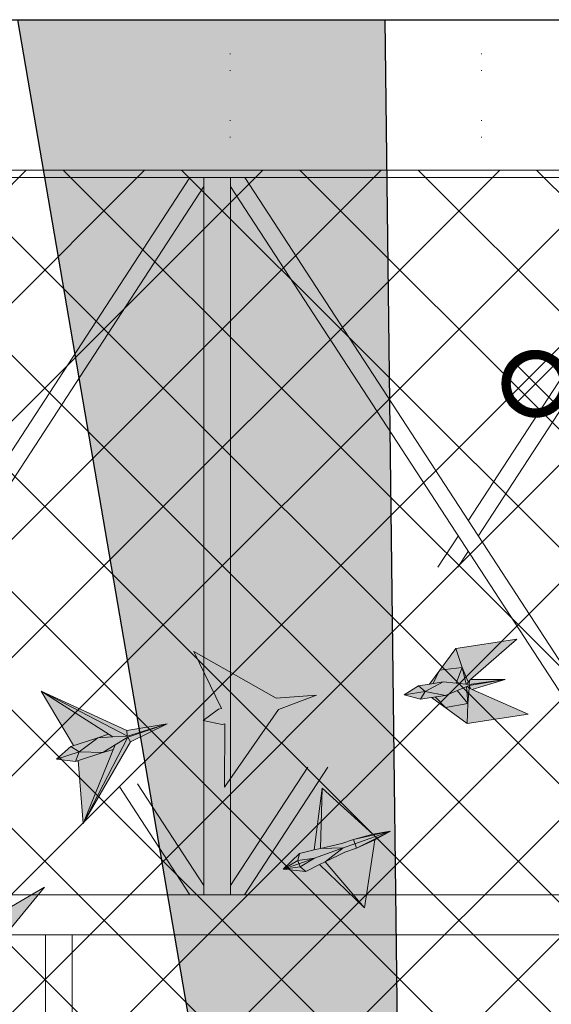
# Model space of a CAD drawing. Header units: millimetres. Extents: x -1435 to 74790, y -2508 to 13830.
# Tile 58 of 95: x 9825 to 11413, y 10886 to 13830. Entities that reach past the tile are written whole.
import ezdxf

# ---------------------------------------------------------------- set-up
doc = ezdxf.new("R2010")
doc.units = ezdxf.units.MM
doc.linetypes.add('( Hidden )', pattern=[0.375, 0.25, -0.125])
for name, color, linetype, lineweight, true_color in [('A-CEILING-01', 7, 'Continuous', 5, 0xd56ca8), ('A-CEILING-08', 7, 'Continuous', 5, 0xd56ca8), ('M-MEP-ELLG-LIGHT', 5, 'Continuous', 15, 0x0000ff), ('XR-CP-DS$0$Level 24', 9, 'Continuous', 0, 0x808080)]:
    doc.layers.add(name, color=color, linetype=linetype, lineweight=lineweight, true_color=true_color)
doc.layers.add('A-CELING ELEMENT', color=1, linetype='Continuous')
for name, color, linetype, lineweight in [('A-GENM', 13, 'Continuous', 9), ('A-LIGHT', 1, 'Continuous', 5), ('A-Wall & Column', 2, 'Continuous', 0), ('Q-SPCQ', 91, 'Continuous', 9), ('S-BEAM', 12, 'Continuous', 9)]:
    doc.layers.add(name, color=color, linetype=linetype, lineweight=lineweight)
doc.layers.add('RCP LAYOUT', color=9, linetype='Continuous', true_color=0x808080)
pattern_1 = [(45, (0, 0), (19.8873782, 72.9203868), [93.75, -18.75, 0, -18.75])]

# ---------------------------------------------------------------- blocks, each defined once
blk = doc.blocks.new('A$C81f607aa')
at = {"layer": 'A-Wall & Column', "color": 8, "lineweight": -3, "true_color": 0x808080}
blk.add_lwpolyline([(-14850, 13830), (2000, 13830)], dxfattribs=at)
blk = doc.blocks.new('XR-CP-DS$0$ceiling element 01')
at = {"layer": 'A-CELING ELEMENT', "lineweight": 5, "true_color": 0x808080, "transparency": 33554687}
h = blk.add_hatch(dxfattribs=at)
h.set_pattern_fill('ANSI36', color=8, scale=300)
h.set_pattern_definition(pattern_1)
h.paths.add_polyline_path([(-425629.8, -157750.9, -0.039119), (-425655.9, -157707.5), (-427128.8, -158480.5, 0.039269), (-426963.6, -158744.9)])
h.paths.add_polyline_path([(-427216.5, -158526.6, -0.039231), (-427344.4, -158225.6), (-431924, -159775.1), (-429595.3, -159775.1)])
h.paths.add_polyline_path([(-427146.3, -156679.9, 0.039168), (-427262.3, -156968.3), (-425674.3, -157463.1, -0.03857), (-425655.4, -157416.9)])
h.paths.add_polyline_path([(-425704.2, -155604.7, 0.039168), (-426005.5, -155681.4), (-425472.4, -157256.8, -0.03857), (-425424.2, -157244.1)])
edge = h.paths.add_edge_path()
edge.add_line((-430171.7, -151115.1), (-430279.8, -151115.1))
edge.add_line((-430279.8, -151115.1), (-430279.8, -151215.1))
edge.add_line((-430279.8, -151215.1), (-430479.8, -151215.1))
edge.add_line((-430479.8, -151215.1), (-430479.8, -151115.1))
edge.add_line((-430479.8, -151115.1), (-430629.8, -151115.1))
edge.add_line((-430629.8, -151115.1), (-430629.8, -150665.1))
edge.add_line((-430629.8, -150665.1), (-432321.8, -150665.1))
edge.add_line((-432321.8, -150665.1), (-432321.8, -150772.9))
edge.add_line((-432321.8, -150772.9), (-426859.3, -156104.6))
edge.add_arc((-425365.2, -157562.3), 2087.3, 126.7377, 135.7079, ccw=False)
edge.add_line((-426613.8, -155889.5), (-430171.7, -151115.1))
edge = h.paths.add_edge_path()
edge.add_line((-424199.8, -150665.1), (-424199.8, -151115.1))
edge.add_line((-424199.8, -151115.1), (-424349.8, -151115.1))
edge.add_line((-424349.8, -151115.1), (-424349.8, -151215.1))
edge.add_line((-424349.8, -151215.1), (-424444.6, -151215.1))
edge.add_line((-424444.6, -151215.1), (-425069.6, -155496))
edge.add_arc((-425365.2, -157562.3), 2087.3, 72.8718, 81.8578, ccw=False)
edge.add_line((-424750.5, -155567.5), (-423223, -150665.1))
edge.add_line((-423223, -150665.1), (-424199.8, -150665.1))
h.paths.add_polyline_path([(-424567.7, -153182.9), (-424331.7, -153182.9), (-424331.7, -153418.9), (-424567.7, -153418.9)], flags=16)
h = blk.add_hatch(dxfattribs=at)
h.set_pattern_fill('ANSI36', color=8, scale=300)
h.set_pattern_definition(pattern_1)
h.paths.add_polyline_path([(-426846.1, -159033.2, -0.036239), (-427043, -158804), (-428346.2, -159775.1), (-427588, -159775.1)])
h.paths.add_polyline_path([(-427423.6, -157908.4, -0.039197), (-427452.5, -157582.9), (-432321.8, -157641.9), (-432321.8, -158745.1)])
h.paths.add_polyline_path([(-425674.9, -157660.7, -0.038923), (-425686.3, -157611.6), (-427325.9, -157891.7, 0.039228), (-427250.5, -158193.8)])
h.paths.add_polyline_path([(-425560.1, -157303.4, -0.038492), (-425518.1, -157276.7), (-426291, -155804.1, 0.039154), (-426553.9, -155969.8)])
h.paths.add_polyline_path([(-426337.7, -155715.3, -0.039172), (-426037.7, -155586.2), (-427702.8, -150665.1), (-428988.4, -150665.1)])
h = blk.add_hatch(dxfattribs=at)
h.set_pattern_fill('ANSI36', color=8, scale=200)
h.set_pattern_definition([(45, (0, 0), (13.2582521, 48.6135912), [62.5, -12.5, 0, -12.5])])
h.paths.add_polyline_path([(-427235.6, -156635.7, -0.03916), (-427068.3, -156355.4), (-432321.8, -152634.9), (-432321.8, -154121.3)])
h.paths.add_polyline_path([(-425454.1, -150665.1), (-426550.3, -150665.1), (-425721.8, -155505.6, -0.039276), (-425395.8, -155475.2)])
h.paths.add_polyline_path([(-425690.1, -157561.6, -0.038719), (-425686, -157511.7), (-427331.8, -157271.4, 0.039193), (-427353.2, -157581.7)], flags=17)
h.paths.add_polyline_path([(-425084.2, -155595.8, 0.039193), (-425394.6, -155575.9), (-425374.5, -157239, -0.038719), (-425324.5, -157241.6)], flags=17)
h.paths.add_polyline_path([(-423965.7, -156152.8, 0.996512), (-426776.1, -158963.3), (-425599.9, -157787, -0.900286), (-425184.4, -157294.8), (-424476.2, -156294.7), (-424567.8, -156294.7), (-424567.8, -156058.7), (-424331.8, -156058.7), (-424331.8, -156294.7), (-424476.2, -156294.7), (-425184.4, -157294.8, -0.042192), (-425142, -157329.1)])
h = blk.add_hatch(dxfattribs=at)
h.set_pattern_fill('ANSI36', color=8, scale=300)
h.set_pattern_definition(pattern_1)
h.paths.add_polyline_path([(-432321.8, -155391.8), (-432321.8, -156542.9), (-427430.1, -157257, -0.039171), (-427357.2, -156938.7)])
h.paths.add_polyline_path([(-426787.8, -156174.5, 0.039154), (-426986.9, -156413.1), (-425629.6, -157374.3, -0.038492), (-425597.6, -157336.2)])
h.paths.add_polyline_path([(-424491.1, -155778.6, 0.039227), (-424780.5, -155663.9), (-425275.3, -157251.9, -0.038923), (-425228.3, -157269.8)])
h.paths.add_polyline_path([(-423119.8, -154379.5), (-423119.8, -153004.8), (-424446.3, -155688.1, -0.039269), (-424164.6, -155854.8)])
h.paths.add_polyline_path([(-430497.8, -156058.7), (-430497.8, -156294.7), (-430261.8, -156294.7), (-430261.8, -156058.7)], flags=0)
h.paths.add_polyline_path([(-430497.8, -156058.7), (-430261.8, -156058.7), (-430261.8, -156294.7), (-430497.8, -156294.7)], flags=16)
at = {"layer": 'A-CELING ELEMENT', "color": 8, "linetype": '( Hidden )', "lineweight": -3, "ltscale": 10, "true_color": 0x808080}
blk.add_lwpolyline([(-427588, -159775.1), (-432321.8, -159775.1), (-432321.8, -150665.1), (-423119.8, -150665.1), (-423119.8, -155306.9), (-427588, -159775.1)], dxfattribs=at)
at = {"layer": 'A-CELING ELEMENT', "color": 8, "lineweight": -3, "true_color": 0x808080}
for points in [[(-425721.8, -155505.6), (-426550.3, -150665.1)], [(-425454.1, -150665.3), (-425395.8, -155475.2)]]:
    blk.add_lwpolyline(points, dxfattribs=at)
blk = doc.blocks.new('A$Ced31c995')
at = {"layer": 'M-MEP-ELLG-LIGHT', "lineweight": 0, "true_color": 0x808080}
h = blk.add_hatch(color=8, dxfattribs=at)
h.dxf.hatch_style = 1
h.paths.add_polyline_path([(11143.8, -1726.4), (10976.2, -1652.5), (10967.5, -1648.6), (10963.5, -1694.4), (10961.6, -1754.3)])
h.paths.add_polyline_path([(10963.5, -1694.4), (10896.5, -1707), (10961.6, -1754.3)])
h.paths.add_polyline_path([(10932, -1655.4), (10896.5, -1670.4), (10865.7, -1675.1), (10896.5, -1707), (10963.5, -1694.4)])
h.paths.add_polyline_path([(10959.5, -1643.7), (10932, -1655.4), (10963.5, -1694.4)], flags=17)
h.paths.add_polyline_path([(10967.5, -1648.6), (10961.8, -1642.8), (10959.5, -1643.7), (10963.5, -1694.4)], flags=17)
h.paths.add_polyline_path([(11074.9, -1622.4), (10967.6, -1640.3), (10967.6, -1640.3), (10968.2, -1641.8), (10971.8, -1650.5), (10976.2, -1652.5)], flags=17)
h.paths.add_polyline_path([(10968.2, -1641.8), (10967.5, -1648.6), (10971.8, -1650.5)], flags=16)
h.paths.add_polyline_path([(10968.2, -1641.8), (10967.6, -1640.3), (10961.8, -1642.8), (10967.5, -1648.6)], flags=17)
h.paths.add_polyline_path([(11074.9, -1622.4), (10967.1, -1637.5), (10967.1, -1637.5), (10890.3, -1630), (10848.7, -1636.4), (10816.2, -1641.4), (10773.8, -1668.5), (10822.4, -1681.7), (10854.8, -1676.8), (10896.5, -1670.4), (10932, -1655.4), (10959.5, -1643.7), (10961.8, -1642.8), (10967.6, -1640.3)])
h.paths.add_polyline_path([(11109.5, -1502.5), (10927.3, -1530.4), (10947, -1587), (10964.6, -1629.6), (10971.7, -1623.3)])
h.paths.add_polyline_path([(10927.3, -1530.4), (10879.3, -1595.1), (10947, -1587)])
h.paths.add_polyline_path([(10947, -1587), (10879.3, -1595.1), (10859.5, -1634.7), (10890.3, -1630), (10958.4, -1636.6)])
h.paths.add_polyline_path([(10947, -1587), (10958.4, -1636.6), (10960.9, -1636.9), (10964.6, -1629.6)])
h.paths.add_polyline_path([(11074.9, -1622.4), (10971.7, -1623.3), (10968.1, -1626.4), (10967.3, -1635.8), (10967.3, -1635.8), (10967.1, -1637.5), (10967.2, -1637.5)], flags=17)
h.paths.add_polyline_path([(10967.3, -1635.8), (10964.6, -1629.6), (10960.9, -1636.9), (10967.1, -1637.5)], flags=17)
h.paths.add_polyline_path([(10968.1, -1626.4), (10964.6, -1629.6), (10967.3, -1635.8)], flags=17)
h.paths.add_polyline_path([(10865.7, -1675.1), (10854.8, -1676.8), (10896.5, -1707)])
h.paths.add_polyline_path([(10879.3, -1595.1), (10848.7, -1636.4), (10859.5, -1634.7)], flags=17)
h = blk.add_hatch(color=8, dxfattribs=at)
h.dxf.hatch_style = 1
h.paths.add_polyline_path([(10227.4, -1709.7), (10145.1, -1538.9), (10390.7, -1678.9), (10511.7, -1669.3), (10398.3, -1712.8), (10236.7, -1944.7), (10237.6, -1755.1), (10229.3, -1757), (10173, -1745.8), (10219.1, -1711.6)])
h = blk.add_hatch(color=8, dxfattribs=at)
h.dxf.hatch_style = 1
h.paths.add_polyline_path([(9858.6, -1797.3), (9890.1, -1786.7), (9688.6, -1657.6), (9785.3, -1820.6)], flags=17)
h.paths.add_polyline_path([(9872.7, -1841.6), (9910.1, -1818.4), (9947.5, -1795.1), (10065.1, -1755.9), (9946.3, -1792.1), (9946.3, -1792), (9902.5, -1794.6), (9858.6, -1797.3), (9802.5, -1839.6)])
h.paths.add_polyline_path([(9802.5, -1839.6), (9734.3, -1861.3), (9791.3, -1867.6)])
h.paths.add_polyline_path([(9802.5, -1839.6), (9802.5, -1839.6), (9777.2, -1823.2), (9734.3, -1861.3)])
h.paths.add_polyline_path([(9858.6, -1797.3), (9785.3, -1820.6), (9777.2, -1823.2), (9802.5, -1839.6)], flags=17)
h.paths.add_polyline_path([(9872.7, -1841.6), (9802.5, -1839.6), (9802.5, -1839.6), (9791.3, -1867.6)])
h.paths.add_polyline_path([(9904.6, -1832), (9872.7, -1841.6), (9799.4, -1865), (9814.8, -2053.9)], flags=16)
h.paths.add_polyline_path([(9946.3, -1792), (9946.3, -1791.9), (9688.6, -1657.6), (9890.1, -1786.7), (9902.5, -1794.6)])
h.paths.add_polyline_path([(9946.3, -1791.9), (9945.3, -1775.8), (9688.6, -1657.6)])
h.paths.add_polyline_path([(9902.5, -1794.6), (9890.1, -1786.7), (9858.6, -1797.3)], flags=17)
h.paths.add_polyline_path([(9904.6, -1832), (9910.1, -1818.4), (9872.7, -1841.6)], flags=16)
h.paths.add_polyline_path([(9947.5, -1795.1), (9910.1, -1818.4), (9904.6, -1832), (9814.8, -2053.9)], flags=17)
h.paths.add_polyline_path([(9955.9, -1809), (9947.5, -1795.1), (9814.8, -2053.9)])
h.paths.add_polyline_path([(10065.1, -1755.9), (9947.5, -1795.1), (9955.9, -1809)])
h.paths.add_polyline_path([(10065.1, -1755.9), (9945.3, -1775.8), (9946.3, -1791.9), (9946.5, -1792)], flags=17)
h = blk.add_hatch(color=8, dxfattribs=at)
h.dxf.hatch_style = 1
h.paths.add_polyline_path([(10462.3, -2182.5), (10459.1, -2173.8), (10412.3, -2190.1)], flags=17)
h.paths.add_polyline_path([(10479.4, -2196.6), (10462.3, -2182.5), (10412.3, -2190.1)])
h.paths.add_polyline_path([(10520.3, -2176.5), (10537.7, -2168), (10591.5, -2126.4), (10505.7, -2156.9), (10462.3, -2182.5), (10479.4, -2196.6)])
h.paths.add_polyline_path([(10505.7, -2156.9), (10591.5, -2126.4), (10523.5, -2128.1), (10504.6, -2132.4), (10460.2, -2142.7), (10455.9, -2164.4)])
h.paths.add_polyline_path([(10455.9, -2164.4), (10460.2, -2142.7), (10412.3, -2190.1)])
h.paths.add_polyline_path([(10459.1, -2173.8), (10459.1, -2173.8), (10459, -2173.5), (10455.9, -2164.4), (10455.9, -2164.4), (10412.3, -2190.1)])
h.paths.add_polyline_path([(10505.7, -2156.9), (10455.9, -2164.4), (10459, -2173.5), (10459.1, -2173.8)])
h.paths.add_polyline_path([(10505.7, -2156.9), (10459.1, -2173.8), (10462.3, -2182.5), (10462.3, -2182.5)])
h.paths.add_polyline_path([(10655.1, -2305.1), (10537.7, -2168), (10520.3, -2176.5)])
h.paths.add_polyline_path([(10527.9, -1947.6), (10504.6, -2132.4), (10523.5, -2128.1)])
h.paths.add_polyline_path([(10586.9, -2113.4), (10621.5, -2101.1), (10733, -2076.1), (10680, -2085.6), (10527.9, -1947.6), (10523.5, -2128.1)])
h.paths.add_polyline_path([(10626.1, -2114.1), (10626.1, -2114.1), (10621.5, -2101.1), (10586.9, -2113.4), (10523.5, -2128.1), (10591.5, -2126.4)], flags=17)
h.paths.add_polyline_path([(10630.7, -2127), (10626.1, -2114.1), (10626.1, -2114.1), (10591.5, -2126.4), (10537.7, -2168), (10596.1, -2139.3)])
h.paths.add_polyline_path([(10685.9, -2102.1), (10630.7, -2127), (10596.1, -2139.3), (10537.7, -2168), (10655.1, -2305.1)])
h.paths.add_polyline_path([(10733, -2076.1), (10626.1, -2114.1), (10630.7, -2127)])
h.paths.add_polyline_path([(10733, -2076.1), (10621.5, -2101.1), (10626.1, -2114.1)], flags=17)
h.paths.add_polyline_path([(10733, -2076.1), (10630.7, -2127), (10685.9, -2102.1)])
h = blk.add_hatch(color=8, dxfattribs=at)
h.dxf.hatch_style = 1
h.paths.add_polyline_path([(9525, -2405.6), (9482.8, -2406.8), (9444.7, -2453.3), (9454.7, -2447.3)])
h.paths.add_polyline_path([(9525, -2405.6), (9505, -2379.7), (9482.8, -2406.8)])
h.paths.add_polyline_path([(9505, -2379.7), (9475.7, -2365.2), (9482.8, -2406.8)])
h.paths.add_polyline_path([(9544.9, -2331), (9545, -2322.3), (9521.9, -2317.2), (9486.4, -2301.8), (9475.7, -2365.2), (9505, -2379.7)])
h.paths.add_polyline_path([(9585, -2382.7), (9563, -2350.9), (9553.4, -2329.2), (9544.9, -2331), (9505, -2379.7), (9505, -2379.7), (9525, -2405.6)])
h.paths.add_polyline_path([(9699, -2243.7), (9571.7, -2318.5), (9553.4, -2329.2), (9563, -2350.9), (9585, -2382.7)])
h.paths.add_polyline_path([(9600.4, -2162.9), (9486.4, -2301.8), (9521.9, -2317.2), (9545, -2322.3), (9552, -2302.3)])
h.paths.add_polyline_path([(9571.7, -2318.5), (9558.4, -2314.6), (9550.7, -2323.9), (9544.9, -2331), (9553.4, -2329.2)])
h.paths.add_polyline_path([(9558.4, -2314.6), (9552, -2302.3), (9545, -2322.3), (9544.9, -2331), (9550.7, -2323.9)])
h.paths.add_polyline_path([(9482.8, -2406.8), (9475.7, -2365.2), (9448.5, -2442.2), (9444.7, -2453.3)])
h.paths.add_polyline_path([(9454.7, -2447.3), (9444.7, -2453.3), (9424.5, -2477.8)])
h.paths.add_polyline_path([(9448.5, -2442.2), (9424.5, -2477.8), (9444.7, -2453.3)])
at = {"layer": 'M-MEP-ELLG-LIGHT', "color": 8, "lineweight": 0, "true_color": 0x808080}
for p, q in [((10927.3, -1530.4), (10848.7, -1636.4)), ((11109.5, -1502.5), (10927.3, -1530.4)), ((10927.3, -1530.4), (10947, -1587)), ((10971.7, -1623.3), (11109.5, -1502.5)), ((10879.3, -1595.1), (10947, -1587)), ((10947, -1587), (10928.7, -1633.8)), ((10947, -1587), (10964.6, -1629.6)), ((10947, -1587), (10958.4, -1636.6)), ((10859.5, -1634.7), (10879.3, -1595.1)), ((10816.2, -1641.4), (10773.8, -1668.5)), ((10848.7, -1636.4), (10816.2, -1641.4)), ((10816.2, -1641.4), (10835.9, -1659)), ((10835.9, -1659), (10890.3, -1630)), ((10848.7, -1636.4), (10890.3, -1630)), ((10890.3, -1630), (10967.2, -1637.5)), ((10967.6, -1640.3), (10896.5, -1670.4)), ((10959.5, -1643.7), (10963.5, -1694.4)), ((10960.9, -1636.9), (10964.6, -1629.6)), ((10961.8, -1642.8), (10967.5, -1648.6)), ((10963.5, -1694.4), (10967.5, -1648.6)), ((10964.6, -1629.6), (10971.7, -1623.3)), ((10964.6, -1629.6), (10967.3, -1635.8)), ((10967.3, -1635.8), (10967.1, -1637.5)), ((10967.2, -1637.5), (11074.9, -1622.4)), ((10967.3, -1635.8), (10968.1, -1626.4)), ((10967.5, -1648.6), (10968.2, -1641.8)), ((10967.5, -1648.6), (10976.2, -1652.5)), ((11074.9, -1622.4), (10967.6, -1640.3)), ((10968.2, -1641.8), (10967.6, -1640.3)), ((10968.2, -1641.8), (10971.8, -1650.5)), ((11074.9, -1622.4), (10971.7, -1623.3)), ((10976.2, -1652.5), (11074.9, -1622.4)), ((9785.3, -1820.6), (9688.6, -1657.6)), ((9688.6, -1657.6), (9945.3, -1775.8)), ((9902.5, -1794.6), (9688.6, -1657.6)), ((9688.6, -1657.6), (9946.5, -1792)), ((10773.8, -1668.5), (10822.4, -1681.7)), ((10835.9, -1659), (10822.4, -1681.7)), ((10822.4, -1681.7), (10854.8, -1676.8)), ((10896.5, -1670.4), (10835.9, -1659)), ((10896.5, -1670.4), (10854.8, -1676.8)), ((10854.8, -1676.8), (10961.6, -1754.3)), ((10896.5, -1707), (10865.7, -1675.1)), ((10932, -1655.4), (10963.5, -1694.4)), ((11143.8, -1726.4), (10976.2, -1652.5)), ((10963.5, -1694.4), (10896.5, -1707)), ((10961.6, -1754.3), (10963.5, -1694.4)), ((10961.6, -1754.3), (11143.8, -1726.4)), ((9945.3, -1775.8), (10065.1, -1755.9)), ((9946.5, -1792), (10065.1, -1755.9)), ((10065.1, -1755.9), (9947.5, -1795.1)), ((10065.1, -1755.9), (9955.9, -1809)), ((9947.5, -1795.1), (9814.8, -2053.9)), ((9890.1, -1786.7), (9858.6, -1797.3)), ((9858.6, -1797.3), (9902.5, -1794.6)), ((9946.3, -1792), (9902.5, -1794.6)), ((9947.5, -1795.1), (9910.1, -1818.4)), ((9945.3, -1775.8), (9946.3, -1792)), ((9955.9, -1809), (9947.5, -1795.1)), ((9777.2, -1823.2), (9734.3, -1861.3)), ((9858.6, -1797.3), (9777.2, -1823.2)), ((9777.2, -1823.2), (9802.5, -1839.6)), ((9802.5, -1839.6), (9858.6, -1797.3)), ((9955.9, -1809), (9814.8, -2053.9)), ((9814.8, -2053.9), (9910.1, -1818.4)), ((9910.1, -1818.4), (9872.7, -1841.6)), ((9734.3, -1861.3), (9802.5, -1839.6)), ((9802.5, -1839.6), (9791.3, -1867.6)), ((9791.3, -1867.6), (9872.7, -1841.6)), ((9872.7, -1841.6), (9802.5, -1839.6)), ((9872.7, -1841.6), (9904.6, -1832)), ((9734.3, -1861.3), (9791.3, -1867.6)), ((9814.8, -2053.9), (9799.4, -1865)), ((10527.9, -1947.6), (10504.6, -2132.4)), ((10523.5, -2128.1), (10527.9, -1947.6)), ((10680, -2085.6), (10527.9, -1947.6)), ((10733, -2076.1), (10621.5, -2101.1)), ((10680, -2085.6), (10621.5, -2101.1)), ((10626.1, -2114.1), (10733, -2076.1)), ((10733, -2076.1), (10630.7, -2127)), ((10733, -2076.1), (10680, -2085.6)), ((10685.9, -2102.1), (10733, -2076.1)), ((10586.9, -2113.4), (10523.5, -2128.1)), ((10621.5, -2101.1), (10586.9, -2113.4)), ((10591.5, -2126.4), (10626.1, -2114.1)), ((10621.5, -2101.1), (10630.7, -2127)), ((10630.7, -2127), (10685.9, -2102.1)), ((10655.1, -2305.1), (10685.9, -2102.1)), ((10460.2, -2142.7), (10412.3, -2190.1)), ((10504.6, -2132.4), (10460.2, -2142.7)), ((10504.6, -2132.4), (10523.5, -2128.1)), ((10505.7, -2156.9), (10591.5, -2126.4)), ((10523.5, -2128.1), (10591.5, -2126.4)), ((10591.5, -2126.4), (10537.7, -2168)), ((10596.1, -2139.3), (10537.7, -2168)), ((10630.7, -2127), (10596.1, -2139.3)), ((10412.3, -2190.1), (10459.1, -2173.8)), ((10459.1, -2173.8), (10505.7, -2156.9)), ((10479.4, -2196.6), (10520.3, -2176.5)), ((10537.7, -2168), (10520.3, -2176.5)), ((10520.3, -2176.5), (10655.1, -2305.1)), ((10537.7, -2168), (10655.1, -2305.1)), ((10412.3, -2190.1), (10479.4, -2196.6))]:
    blk.add_line(p, q, dxfattribs=at)
for points in [[(10227.4, -1709.7), (10145.1, -1538.9), (10390.7, -1678.9), (10511.7, -1669.3), (10398.3, -1712.8), (10236.7, -1944.7), (10237.6, -1755.1)], [(10773.8, -1668.5), (10835.9, -1659)], [(10227.4, -1709.7), (10219.1, -1711.6), (10173, -1745.8), (10229.3, -1757), (10237.6, -1755.1)], [(10479.4, -2196.6), (10462.3, -2182.5), (10459, -2173.5), (10455.9, -2164.4), (10460.2, -2142.7)], [(9454.7, -2447.3), (9424.5, -2477.8), (9448.5, -2442.2), (9444.7, -2453.3), (9454.7, -2447.3), (9525, -2405.6), (9585, -2382.7), (9699, -2243.7), (9571.7, -2318.5), (9558.4, -2314.6), (9552, -2302.3), (9600.4, -2162.9), (9486.4, -2301.8), (9475.7, -2365.2), (9448.5, -2442.2)], [(10412.3, -2190.1), (10455.9, -2164.4), (10505.7, -2156.9), (10462.3, -2182.5), (10412.3, -2190.1)]]:
    blk.add_lwpolyline(points, dxfattribs=at)
blk = doc.blocks.new('*U133')
at = {"lineweight": 0}
h = blk.add_hatch(dxfattribs=at)
h.set_pattern_fill('ANSI31', color=0)
h.set_pattern_definition([(45, (0, 0), (-0.08838835, 0.08838835), [])])
h.paths.add_polyline_path([(-70.7, 70.7), (-53, 53, -0.414214), (53, 53), (70.7, 70.7, 0.414214)])
h.paths.add_polyline_path([(75, 0, -0.198912), (53, -53), (70.7, -70.7, 0.198912), (100, 0, 0.198912), (70.7, 70.7), (53, 53, -0.198912)])
h.paths.add_polyline_path([(-53, -53), (-70.7, -70.7, 0.414214), (70.7, -70.7), (53, -53, -0.414214)])
h.paths.add_polyline_path([(-75, 0, -0.198912), (-53, 53), (-70.7, 70.7, 0.198912), (-100, 0, 0.198912), (-70.7, -70.7), (-53, -53, -0.198912)])
at = {"color": 0}
for p, q in [((-53, 53), (53, -53)), ((-53, -53), (53, 53))]:
    blk.add_line(p, q, dxfattribs=at)
at = {"color": 0, "lineweight": 0}
for radius in [100, 75]:
    blk.add_circle((0, 0), radius, dxfattribs=at)
blk = doc.blocks.new('A$C98a85b24')
at = {"layer": 'M-MEP-ELLG-LIGHT', "color": 8, "true_color": 0x808080}
blk.add_blockref('*U133', (7175.5, 12741.3), dxfattribs=at)
blk = doc.blocks.new('A$C256bf26b')
at = {"layer": 'A-CEILING-01', "true_color": 0x808080}
h = blk.add_hatch(dxfattribs=at)
h.set_pattern_fill('ANSI37', color=8, scale=2000)
h.set_pattern_definition([(45, (0, 0), (-176.7767, 176.7767), []), (135, (0, 0), (-176.7767, -176.7767), [])])
edge = h.paths.add_edge_path()
edge.add_line((17350, 13380), (12020, 13380))
edge.add_line((12020, 13380), (12020, 13280))
edge.add_line((12020, 13280), (11820, 13280))
edge.add_line((11820, 13280), (11820, 13380))
edge.add_line((11820, 13380), (6090, 13380))
edge.add_line((6090, 13380), (6090, 13280))
edge.add_line((6090, 13280), (5890, 13280))
edge.add_line((5890, 13280), (5890, 13380))
edge.add_line((5890, 13380), (350, 13380))
edge.add_line((350, 13380), (200, 13380))
edge.add_line((200, 13380), (200, 4520))
edge.add_line((200, 4520), (650, 4520))
edge.add_line((650, 4520), (650, 4220))
edge.add_line((650, 4220), (200, 4220))
edge.add_line((200, 4220), (200, 3270))
edge.add_line((200, 3270), (3945, 3270))
edge.add_line((3945, 3270), (3945, 3920))
edge.add_line((3945, 3920), (6135, 3920))
edge.add_line((6135, 3920), (6135, 3270))
edge.add_line((6135, 3270), (9805, 3270))
edge.add_line((9805, 3270), (9805, 3070))
edge.add_line((9805, 3070), (10125.7, 3070))
edge.add_line((10125.7, 3070), (10125.7, 3423))
edge.add_line((10125.7, 3423), (11242.1, 4539.4))
edge.add_line((11242.1, 4539.4), (10770.1, 5011.3))
edge.add_line((10770.1, 5011.3), (11904.4, 6145.6))
edge.add_line((11904.4, 6145.6), (14298.8, 8540))
edge.add_line((14298.8, 8540), (14450, 8540))
edge.add_line((14450, 8540), (14450, 9620))
edge.add_line((14450, 9620), (14450, 12330))
edge.add_arc((15200, 12330), 750, 90, 180, ccw=False)
edge.add_line((15200, 13080), (17350, 13080))
edge.add_line((17350, 13080), (17350, 13380))
h.paths.add_polyline_path([(5890.1, 11294.2), (6090.1, 11294.2), (6090.1, 11094.2), (5890.1, 11094.2)], flags=16)
h.paths.add_polyline_path([(5890.1, 9330), (6090.1, 9330), (6090.1, 9130), (5890.1, 9130)], flags=16)
h.paths.add_polyline_path([(5890, 8418.4), (6090, 8418.4), (6090, 8218.4), (5890, 8218.4)], flags=16)
h.paths.add_polyline_path([(5890, 6030), (6090, 6030), (6090, 5830), (5890, 5830)], flags=16)
h.paths.add_polyline_path([(11820, 8418.4), (12020, 8418.4), (12020, 8218.4), (11820, 8218.4)], flags=16)
h.paths.add_polyline_path([(11820, 9330), (12020, 9330), (12020, 9130), (11820, 9130)], flags=16)
h.paths.add_polyline_path([(11820.1, 11294.2), (12020.1, 11294.2), (12020.1, 11094.2), (11820.1, 11094.2)], flags=16)
at = {"layer": 'A-CEILING-01', "color": 8, "true_color": 0x808080}
blk.add_lwpolyline([(9805, 3070), (10125.7, 3070), (10125.7, 3423), (11240.4, 4537.7), (10770.1, 5011.3), (11904.4, 6145.6), (14298.8, 8540), (14450, 8540), (14450, 9620), (14450, 12330, -0.414214), (15200, 13080), (17350, 13080), (17350, 13380), (12020, 13380), (12020, 13280), (11820, 13280), (11820, 13380), (6090, 13380)], format="xyb", dxfattribs=at)
at = {"layer": 'XR-CP-DS$0$Level 24', "color": 8, "linetype": 'Continuous', "lineweight": 0, "true_color": 0x808080}
blk.add_line((350, 13380), (17200, 13380), dxfattribs=at)
at = {"color": 8, "true_color": 0x808080}
blk.add_blockref('A$C81f607aa', (15200, 0), dxfattribs=at)
at = {"layer": 'A-CEILING-08', "color": 8, "lineweight": 0, "true_color": 0x808080}
blk.add_blockref('XR-CP-DS$0$ceiling element 01', (436369.8, 164495.1), dxfattribs=at)
at = {"layer": 'A-LIGHT', "color": 8, "true_color": 0x808080}
for name, p in [('A$C98a85b24', (4190, 0)), ('A$Ced31c995', (200, 13480))]:
    blk.add_blockref(name, p, dxfattribs=at)
blk = doc.blocks.new('DIAL-LT-NDE-ZZ-M3-S-201_rvt-7-RCP-Store 04 at Node L5 Level')
at = {"layer": 'A-GENM', "color": 7}
for p, q in [((-511018.3, 155763.3), (-510987.1, 155763.3)), ((-510987.1, 155763.3), (-510987.1, 155752.5)), ((-510907.1, 155752.5), (-510907.1, 155763.3)), ((-510907.1, 155763.3), (-510875.9, 155763.3)), ((-511028.8, 153618.5), (-511029.1, 153618.5)), ((-510865.4, 153618.5), (-510865.7, 153618.5))]:
    blk.add_line(p, q, dxfattribs=at)
at = {"layer": 'A-GENM', "color": 7, "flags": 128}
for points in [[(-511029, 155763.3), (-511028.7, 155763.3), (-511027.9, 155763.3), (-511026.7, 155763.3), (-511025, 155763.3), (-511022.9, 155763.3), (-511020.6, 155763.3), (-511018.3, 155763.3)], [(-510987.1, 155752.5), (-510987.1, 155749.3), (-510987.1, 155746.2), (-510987.1, 155743.4), (-510987.1, 155740.9), (-510987.1, 155738.8), (-510987.1, 155737.3), (-510987.1, 155736.4), (-510987.1, 155736)], [(-510907.1, 155736), (-510907.1, 155736.3), (-510907.1, 155737.3), (-510907.1, 155738.8), (-510907.1, 155740.8), (-510907.1, 155743.3), (-510907.1, 155746.2), (-510907.1, 155749.3), (-510907.1, 155752.5)], [(-510875.9, 155763.3), (-510873.5, 155763.3), (-510871.2, 155763.3), (-510869.2, 155763.3), (-510867.5, 155763.3), (-510866.2, 155763.3), (-510865.4, 155763.3), (-510865.1, 155763.3)]]:
    blk.add_lwpolyline(points, dxfattribs=at)
at = {"layer": 'Q-SPCQ', "color": 7}
for p, q in [((-510909.1, 156133.3), (-510907.1, 156133.3)), ((-510909.1, 156133.3), (-510907.1, 156133.3)), ((-510159.1, 156133.2), (-510157.1, 156133.2)), ((-510159.1, 156133.2), (-510157.1, 156133.2)), ((-510907.1, 156083.3), (-510909.1, 156083.3)), ((-510907.1, 156083.3), (-510909.1, 156083.3)), ((-510157.1, 156083.2), (-510159.1, 156083.2)), ((-510157.1, 156083.2), (-510159.1, 156083.2)), ((-510909.1, 155933.3), (-510907.1, 155933.3)), ((-510909.1, 155933.3), (-510907.1, 155933.3)), ((-510159.1, 155933.2), (-510157.1, 155933.2)), ((-510159.1, 155933.2), (-510157.1, 155933.2)), ((-510907.1, 155883.3), (-510909.1, 155883.3)), ((-510907.1, 155883.3), (-510909.1, 155883.3)), ((-510157.1, 155883.2), (-510159.1, 155883.2)), ((-510157.1, 155883.2), (-510159.1, 155883.2)), ((-511018.3, 155763.3), (-512416.7, 155763.4)), ((-511018.3, 155763.3), (-512416.7, 155763.4)), ((-512407.2, 153646), (-511029, 155763.3)), ((-512407.2, 153646), (-511029, 155763.3)), ((-511018.3, 155763.3), (-510987.1, 155763.3)), ((-510977.5, 155763.3), (-511018.3, 155763.3)), ((-510977.5, 155763.3), (-511018.3, 155763.3)), ((-510987.2, 153618.5), (-510987.1, 155752.5)), ((-510987.2, 153618.5), (-510987.1, 155752.5)), ((-510987.1, 155752.5), (-510987.1, 155763.3)), ((-510977.5, 155763.3), (-510987.1, 155763.3)), ((-510987.1, 155763.3), (-510987.1, 155752.5)), ((-510987.1, 155752.5), (-510987.1, 155763.3)), ((-510977.5, 155763.3), (-510987.1, 155763.3)), ((-510916.7, 155763.3), (-510977.5, 155763.3)), ((-510916.7, 155763.3), (-510977.5, 155763.3)), ((-510916.7, 155763.3), (-510977.5, 155763.3)), ((-510916.7, 155763.3), (-510977.5, 155763.3)), ((-510907.1, 155763.3), (-510916.7, 155763.3)), ((-510875.9, 155763.3), (-510916.7, 155763.3)), ((-510907.1, 155763.3), (-510916.7, 155763.3)), ((-510875.9, 155763.3), (-510916.7, 155763.3)), ((-510907.1, 155752.5), (-510907.2, 153618.5)), ((-510907.1, 155752.5), (-510907.2, 153618.5)), ((-510907.1, 155763.3), (-510907.1, 155752.5)), ((-510907.1, 155752.5), (-510907.1, 155763.3)), ((-510907.1, 155763.3), (-510875.9, 155763.3)), ((-510907.1, 155763.3), (-510907.1, 155752.5)), ((-509547.1, 155763.2), (-510875.9, 155763.3)), ((-509547.1, 155763.2), (-510875.9, 155763.3)), ((-510865.1, 155763.3), (-509547.2, 153738)), ((-510865.1, 155763.3), (-509547.2, 153738)), ((-510987.1, 155736), (-512365.4, 153618.6)), ((-510987.1, 155736), (-512365.4, 153618.6)), ((-509547.2, 153646.3), (-510907.1, 155736)), ((-509547.2, 153646.3), (-510907.1, 155736)), ((-510197.2, 154736.7), (-509633, 155603.3)), ((-509601.7, 155559.8), (-510167.3, 154690.9)), ((-510287.7, 154597.7), (-510227, 154690.9)), ((-510197.2, 154645.1), (-510228, 154597.7)), ((-510907.2, 153645.9), (-510676.7, 154000)), ((-510617.1, 154000), (-510865.4, 153618.5)), ((-511185.3, 153950.2), (-510987.2, 153645.8)), ((-511029.1, 153618.5), (-511240.4, 153943.2)), ((-510987.2, 153618.5), (-510977.6, 153618.5)), ((-510987.2, 153618.5), (-510977.6, 153618.5)), ((-510977.6, 153618.5), (-510916.8, 153618.5)), ((-510977.6, 153618.5), (-510916.8, 153618.5)), ((-510916.8, 153618.5), (-510907.2, 153618.5)), ((-510916.8, 153618.5), (-510907.2, 153618.5)), ((-510916.8, 153498.5), (-510977.6, 153498.5)), ((-510916.8, 153498.5), (-510977.6, 153498.5))]:
    blk.add_line(p, q, dxfattribs=at)
at = {"layer": 'Q-SPCQ', "color": 7, "flags": 128}
for points in [[(-511029, 155763.3), (-511028.7, 155763.3), (-511027.9, 155763.3), (-511026.7, 155763.3), (-511025, 155763.3), (-511022.9, 155763.3), (-511020.6, 155763.3), (-511018.3, 155763.3)], [(-510987.1, 155752.5), (-510987.1, 155749.3), (-510987.1, 155746.2), (-510987.1, 155743.4), (-510987.1, 155740.9), (-510987.1, 155738.8), (-510987.1, 155737.3), (-510987.1, 155736.4), (-510987.1, 155736)], [(-510907.1, 155736), (-510907.1, 155736.3), (-510907.1, 155737.3), (-510907.1, 155738.8), (-510907.1, 155740.8), (-510907.1, 155743.3), (-510907.1, 155746.2), (-510907.1, 155749.3), (-510907.1, 155752.5)], [(-510875.9, 155763.3), (-510873.5, 155763.3), (-510871.2, 155763.3), (-510869.2, 155763.3), (-510867.5, 155763.3), (-510866.2, 155763.3), (-510865.4, 155763.3), (-510865.1, 155763.3)]]:
    blk.add_lwpolyline(points, dxfattribs=at)
at = {"layer": 'S-BEAM', "color": 7}
for p, q in [((-512416.8, 153618.6), (-510977.6, 153618.5)), ((-512416.8, 153618.6), (-510977.6, 153618.5)), ((-510977.6, 153618.5), (-510916.8, 153618.5)), ((-510977.6, 153618.5), (-510916.8, 153618.5)), ((-510916.8, 153618.5), (-509547.2, 153618.4)), ((-510916.8, 153618.5), (-509547.2, 153618.4)), ((-509547.2, 153498.4), (-515274.1, 153498.8)), ((-509547.2, 153498.4), (-515274.1, 153498.8)), ((-511460.4, 151683.7), (-511460.3, 153498.5)), ((-511460.4, 151683.7), (-511460.3, 153498.5)), ((-511450.7, 153498.5), (-511460.3, 153498.5)), ((-511450.7, 153498.5), (-511460.3, 153498.5)), ((-511420.4, 153498.5), (-511450.7, 153498.5)), ((-511420.4, 153498.5), (-511450.7, 153498.5)), ((-511380.3, 153498.5), (-511380.4, 151683.7)), ((-511380.3, 153498.5), (-511380.4, 151683.7))]:
    blk.add_line(p, q, dxfattribs=at)
blk = doc.blocks.new('A$Cbdc54e46')
at = {"color": 180, "lineweight": 5}
blk.add_blockref('DIAL-LT-NDE-ZZ-M3-S-201_rvt-7-RCP-Store 04 at Node L5 Level', (503662, -156234.9), dxfattribs=at)
blk = doc.blocks.new('A$Cf662d679')
blk.add_blockref('A$Cbdc54e46', (0, 0))

msp = doc.modelspace()

# ---------------------------------------------------------------- block references
msp.add_blockref('A$Cf662d679', (17700, 13830))
at = {"layer": 'RCP LAYOUT'}
msp.add_blockref('A$C256bf26b', (0, 0), dxfattribs=at)

doc.saveas('drawing.dxf')
